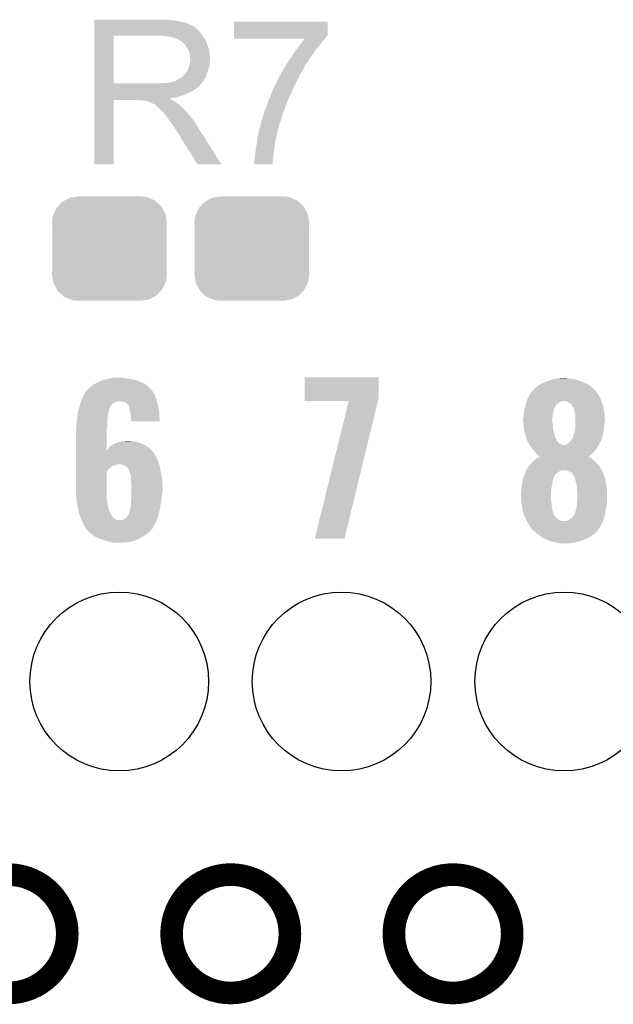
# Model space of a CAD drawing. Extents: x -0.05 to 0.95, y -0.15 to 1.54.
# Tile 22 of 27: x 0.51 to 0.67, y 0.96 to 1.22. Entities that reach past the tile are written whole.
import ezdxf

# ---------------------------------------------------------------- set-up
doc = ezdxf.new("R2010")
doc.units = 0
doc.layers.get('0').update_dxf_attribs({"linetype": 'CONTINUOUS'})
for name, color, linetype in [('AMBIENT_26_CLICK_V100_GKO', 5, 'CONTINUOUS'), ('AMBIENT_26_CLICK_V100_GTO', 14, 'CONTINUOUS'), ('AMBIENT_26_CLICK_V100_GTS', 12, 'CONTINUOUS')]:
    doc.layers.add(name, color=color, linetype=linetype)

# ---------------------------------------------------------------- blocks, each defined once
blk = doc.blocks.new('CUSTOM_62')
for points in [[(-0.01175, 0.01282), (-0.01057, 0.01347), (0.01194, 0.01282), (0.01032, 0.01347)], [(-0.01057, 0.01347), (-0.0092, 0.01369), (0.01032, 0.01347), (0.00976, 0.01369)], [(-0.0092, 0.01369), (-0.00825, 0.01385), (0.00976, 0.01369), (0.00825, 0.01385)], [(-0.01475, 0.00922), (-0.01419, 0.01059), (0.01485, 0.00922), (0.01409, 0.01059)], [(-0.01419, 0.01059), (-0.01358, 0.01127), (0.01409, 0.01059), (0.01371, 0.01127)], [(-0.01358, 0.01127), (-0.01263, 0.01234), (0.01371, 0.01127), (0.01249, 0.01234)], [(-0.01263, 0.01234), (-0.01175, 0.01282), (0.01249, 0.01234), (0.01194, 0.01282)], [(-0.01525, 0.0069), (-0.01508, 0.00841), (0.01525, 0.0069), (0.01499, 0.00841)], [(-0.01508, 0.00841), (-0.01475, 0.00922), (0.01499, 0.00841), (0.01485, 0.00922)], [(-0.0152, 0.00607), (-0.01525, 0.0069), (0.0152, 0.00607), (0.01525, 0.0069)], [(-0.0152, -0.00607), (-0.0152, 0.00607), (0.0152, -0.00607), (0.0152, 0.00607)], [(-0.01525, -0.0069), (-0.0152, -0.00607), (0.01525, -0.0069), (0.0152, -0.00607)], [(-0.01499, -0.00841), (-0.01525, -0.0069), (0.01508, -0.00841), (0.01525, -0.0069)], [(-0.01485, -0.00922), (-0.01499, -0.00841), (0.01475, -0.00922), (0.01508, -0.00841)], [(-0.01409, -0.01059), (-0.01485, -0.00922), (0.01419, -0.01059), (0.01475, -0.00922)], [(-0.01371, -0.01127), (-0.01409, -0.01059), (0.01358, -0.01127), (0.01419, -0.01059)], [(-0.01249, -0.01234), (-0.01371, -0.01127), (0.01263, -0.01234), (0.01358, -0.01127)], [(-0.01194, -0.01282), (-0.01249, -0.01234), (0.01175, -0.01282), (0.01263, -0.01234)], [(-0.01032, -0.01347), (-0.01194, -0.01282), (0.01057, -0.01347), (0.01175, -0.01282)], [(-0.00976, -0.01369), (-0.01032, -0.01347), (0.0092, -0.01369), (0.01057, -0.01347)], [(-0.00825, -0.01385), (-0.00976, -0.01369), (0.00825, -0.01385), (0.0092, -0.01369)]]:
    blk.add_solid(points)
blk = doc.blocks.new('ROUND_32')
blk.add_circle((0, 0), 0.0237)

msp = doc.modelspace()

# ---------------------------------------------------------------- linework, layer by layer
at = {"layer": 'AMBIENT_26_CLICK_V100_GKO', "const_width": 0.006}
for points in [[(0.4944, 0.9803, 1), (0.5258, 0.9803, 1)], [(0.5535, 0.9803, 1), (0.5849, 0.9803, 1)], [(0.6125, 0.9803, 1), (0.6439, 0.9803, 1)]]:
    msp.add_lwpolyline(points, format="xyb", close=True, dxfattribs=at)
at = {"layer": 'AMBIENT_26_CLICK_V100_GTO'}
for points in [[(0.533, 1.2226), (0.533, 1.2227), (0.5529, 1.2226), (0.5518, 1.2227)], [(0.533, 1.2225), (0.533, 1.2226), (0.5541, 1.2225), (0.5529, 1.2226)], [(0.533, 1.2223), (0.533, 1.2225), (0.5555, 1.2223), (0.5541, 1.2225)], [(0.533, 1.222), (0.533, 1.2223), (0.5567, 1.222), (0.5555, 1.2223)], [(0.533, 1.2219), (0.533, 1.222), (0.5573, 1.2219), (0.5567, 1.222)], [(0.5701, 1.2185), (0.5701, 1.2222), (0.5949, 1.2185), (0.5949, 1.2222)], [(0.5701, 1.2222), (0.5701, 1.2222), (0.5949, 1.2222), (0.5701, 1.2222)], [(0.533, 1.2217), (0.533, 1.2219), (0.5578, 1.2217), (0.5573, 1.2219)], [(0.533, 1.2216), (0.533, 1.2217), (0.5579, 1.2216), (0.5579, 1.2217)], [(0.533, 1.2217), (0.533, 1.2217), (0.5579, 1.2217), (0.5578, 1.2217)], [(0.533, 1.2215), (0.533, 1.2216), (0.5583, 1.2215), (0.5579, 1.2216)], [(0.533, 1.2212), (0.533, 1.2215), (0.5588, 1.2212), (0.5583, 1.2215)], [(0.533, 1.2209), (0.533, 1.2212), (0.5594, 1.2209), (0.5588, 1.2212)], [(0.533, 1.2204), (0.533, 1.2209), (0.56, 1.2204), (0.5594, 1.2209)], [(0.533, 1.2197), (0.533, 1.2204), (0.5608, 1.2197), (0.56, 1.2204)], [(0.533, 1.2189), (0.533, 1.2197), (0.5614, 1.2189), (0.5608, 1.2197)], [(0.533, 1.2185), (0.533, 1.2189), (0.56171, 1.2185), (0.5614, 1.2189)], [(0.533, 1.2058), (0.533, 1.2185), (0.5381, 1.2058), (0.5381, 1.2185)], [(0.5517, 1.2184), (0.5502, 1.2185), (0.56179, 1.2184), (0.56171, 1.2185)], [(0.553, 1.2182), (0.5517, 1.2184), (0.56194, 1.2182), (0.56179, 1.2184)], [(0.55373, 1.218), (0.553, 1.2182), (0.5621, 1.218), (0.56194, 1.2182)], [(0.5541, 1.2179), (0.55373, 1.218), (0.5621, 1.2179), (0.5621, 1.218)], [(0.5549, 1.2176), (0.5541, 1.2179), (0.5624, 1.2176), (0.5621, 1.2179)], [(0.5556, 1.2172), (0.5549, 1.2176), (0.56253, 1.2172), (0.5624, 1.2176)], [(0.5561, 1.217), (0.5556, 1.2172), (0.5626, 1.217), (0.56253, 1.2172)], [(0.5564, 1.2167), (0.5561, 1.217), (0.56273, 1.2167), (0.5626, 1.217)], [(0.5701, 1.2181), (0.5701, 1.2185), (0.5945, 1.2181), (0.5949, 1.2185)], [(0.5701, 1.2178), (0.5701, 1.2181), (0.5943, 1.2178), (0.5945, 1.2181)], [(0.5701, 1.2177), (0.5701, 1.2178), (0.59423, 1.2177), (0.5943, 1.2178)], [(0.58784, 1.2164), (0.58833, 1.217), (0.5931, 1.2164), (0.5936, 1.217)], [(0.58833, 1.217), (0.58865, 1.2174), (0.5936, 1.217), (0.594, 1.2174)], [(0.58865, 1.2174), (0.5889, 1.2177), (0.594, 1.2174), (0.59423, 1.2177)], [(0.55684, 1.2163), (0.5565, 1.2167), (0.5629, 1.2163), (0.56273, 1.2167)], [(0.5571, 1.216), (0.55684, 1.2163), (0.56301, 1.216), (0.5629, 1.2163)], [(0.55741, 1.2155), (0.5571, 1.216), (0.5632, 1.2155), (0.56301, 1.216)], [(0.5576, 1.2152), (0.55741, 1.2155), (0.56329, 1.2152), (0.5632, 1.2155)], [(0.558, 1.2145), (0.5576, 1.2152), (0.5635, 1.2145), (0.56329, 1.2152)], [(0.5583, 1.2138), (0.558, 1.2145), (0.56356, 1.2138), (0.5635, 1.2145)], [(0.5852, 1.2127), (0.58624, 1.2143), (0.59043, 1.2127), (0.5915, 1.2143)], [(0.58624, 1.2143), (0.5863, 1.2144), (0.5915, 1.2143), (0.59157, 1.2144)], [(0.5863, 1.2144), (0.58684, 1.2151), (0.59157, 1.2144), (0.5921, 1.2151)], [(0.58684, 1.2151), (0.58729, 1.2157), (0.5921, 1.2151), (0.5926, 1.2157)], [(0.58729, 1.2157), (0.5876, 1.2161), (0.5926, 1.2157), (0.59289, 1.2161)], [(0.5876, 1.2161), (0.58784, 1.2164), (0.59289, 1.2161), (0.5931, 1.2164)], [(0.5584, 1.2131), (0.5583, 1.2138), (0.56363, 1.2131), (0.56356, 1.2138)], [(0.5584, 1.2126), (0.5584, 1.2131), (0.56367, 1.2126), (0.56363, 1.2131)], [(0.5585, 1.2123), (0.5584, 1.2126), (0.5637, 1.2123), (0.56367, 1.2126)], [(0.5584, 1.2115), (0.55841, 1.2116), (0.5636, 1.2115), (0.5636, 1.2116)], [(0.55841, 1.2116), (0.55846, 1.2119), (0.5636, 1.2116), (0.5637, 1.2119)], [(0.55846, 1.2119), (0.5585, 1.2122), (0.5637, 1.2119), (0.5637, 1.2122)], [(0.5585, 1.2122), (0.5585, 1.2123), (0.5637, 1.2122), (0.5637, 1.2123)], [(0.5841, 1.2111), (0.58506, 1.2125), (0.58932, 1.2111), (0.5903, 1.2125)], [(0.58506, 1.2125), (0.5852, 1.2127), (0.5903, 1.2125), (0.59043, 1.2127)], [(0.5575, 1.2088), (0.558, 1.2098), (0.563, 1.2088), (0.56336, 1.2098)], [(0.558, 1.2098), (0.55802, 1.2099), (0.56336, 1.2098), (0.5634, 1.2099)], [(0.55802, 1.2099), (0.5581, 1.2103), (0.5634, 1.2099), (0.56349, 1.2103)], [(0.5581, 1.2103), (0.55827, 1.2108), (0.56349, 1.2103), (0.5636, 1.2108)], [(0.55827, 1.2108), (0.5583, 1.2109), (0.5636, 1.2108), (0.5636, 1.2109)], [(0.5583, 1.2109), (0.5584, 1.2115), (0.5636, 1.2109), (0.5636, 1.2115)], [(0.5826, 1.2086), (0.5829, 1.2091), (0.58789, 1.2086), (0.58818, 1.2091)], [(0.5829, 1.2091), (0.58303, 1.2093), (0.58818, 1.2091), (0.5883, 1.2093)], [(0.58303, 1.2093), (0.5833, 1.2097), (0.5883, 1.2093), (0.5885, 1.2097)], [(0.5833, 1.2097), (0.58376, 1.2105), (0.5885, 1.2097), (0.5889, 1.2105)], [(0.58376, 1.2105), (0.5841, 1.2111), (0.5889, 1.2105), (0.58932, 1.2111)], [(0.5528, 1.206), (0.5544, 1.2064), (0.56158, 1.206), (0.5619, 1.2064)], [(0.5544, 1.2064), (0.5545, 1.2065), (0.5619, 1.2064), (0.56196, 1.2065)], [(0.5545, 1.2065), (0.5548, 1.2066), (0.56196, 1.2065), (0.56202, 1.2066)], [(0.5548, 1.2066), (0.5551, 1.2068), (0.56202, 1.2066), (0.56213, 1.2068)], [(0.5551, 1.2068), (0.5555, 1.207), (0.56213, 1.2068), (0.56225, 1.207)], [(0.5555, 1.207), (0.556, 1.2073), (0.56225, 1.207), (0.56242, 1.2073)], [(0.556, 1.2073), (0.55637, 1.2076), (0.56242, 1.2073), (0.5626, 1.2076)], [(0.55637, 1.2076), (0.5565, 1.2077), (0.5626, 1.2076), (0.56263, 1.2077)], [(0.5565, 1.2077), (0.557, 1.2082), (0.56263, 1.2077), (0.5628, 1.2082)], [(0.557, 1.2082), (0.5574, 1.2088), (0.5628, 1.2082), (0.563, 1.2088)], [(0.581, 1.2054), (0.5818, 1.207), (0.5862, 1.2054), (0.587, 1.207)], [(0.5818, 1.207), (0.58205, 1.2075), (0.587, 1.207), (0.5873, 1.2075)], [(0.58205, 1.2075), (0.5821, 1.2076), (0.5873, 1.2075), (0.58732, 1.2076)], [(0.5821, 1.2076), (0.5822, 1.2079), (0.58732, 1.2076), (0.5874, 1.2079)], [(0.5822, 1.2079), (0.5824, 1.2081), (0.5874, 1.2079), (0.5876, 1.2081)], [(0.5824, 1.2081), (0.5826, 1.2086), (0.5876, 1.2081), (0.58789, 1.2086)], [(0.533, 1.2053), (0.533, 1.2058), (0.561, 1.2053), (0.56142, 1.2058)], [(0.533, 1.2058), (0.533, 1.2058), (0.5502, 1.2058), (0.5381, 1.2058)], [(0.533, 1.2052), (0.533, 1.2053), (0.5609, 1.2052), (0.561, 1.2053)], [(0.533, 1.205), (0.533, 1.2052), (0.5608, 1.205), (0.5609, 1.2052)], [(0.533, 1.2049), (0.533, 1.205), (0.5605, 1.2049), (0.5608, 1.205)], [(0.533, 1.2046), (0.533, 1.2049), (0.5602, 1.2046), (0.5605, 1.2049)], [(0.533, 1.2044), (0.533, 1.2046), (0.5599, 1.2044), (0.5602, 1.2046)], [(0.533, 1.2041), (0.533, 1.2044), (0.5595, 1.2041), (0.5599, 1.2044)], [(0.533, 1.2035), (0.533, 1.2041), (0.5585, 1.2035), (0.5595, 1.2041)], [(0.5502, 1.2058), (0.551, 1.2059), (0.56142, 1.2058), (0.5615, 1.2059)], [(0.5519, 1.2059), (0.5528, 1.206), (0.5615, 1.2059), (0.56158, 1.206)], [(0.58, 1.2031), (0.58043, 1.2041), (0.5852, 1.2031), (0.5856, 1.2041)], [(0.58043, 1.2041), (0.58083, 1.205), (0.5856, 1.2041), (0.586, 1.205)], [(0.58083, 1.205), (0.581, 1.2054), (0.586, 1.205), (0.5862, 1.2054)], [(0.533, 1.2033), (0.533, 1.2035), (0.5579, 1.2033), (0.5585, 1.2035)], [(0.533, 1.2029), (0.533, 1.2033), (0.5572, 1.2029), (0.5579, 1.2033)], [(0.533, 1.2026), (0.533, 1.2029), (0.5565, 1.2026), (0.5572, 1.2029)], [(0.533, 1.2024), (0.533, 1.2026), (0.5556, 1.2024), (0.5565, 1.2026)], [(0.533, 1.2021), (0.533, 1.2024), (0.5548, 1.2021), (0.5556, 1.2024)], [(0.533, 1.202), (0.533, 1.2021), (0.5539, 1.202), (0.5548, 1.2021)], [(0.533, 1.2018), (0.533, 1.202), (0.55291, 1.2018), (0.5539, 1.202)], [(0.533, 1.2017), (0.533, 1.2018), (0.5532, 1.2017), (0.553, 1.2018)], [(0.533, 1.2018), (0.533, 1.2018), (0.553, 1.2018), (0.55291, 1.2018)], [(0.533, 1.2014), (0.533, 1.2017), (0.5535, 1.2014), (0.5532, 1.2017)], [(0.533, 1.1843), (0.533, 1.2014), (0.5381, 1.1843), (0.5381, 1.2014)], [(0.533, 1.2014), (0.533, 1.2014), (0.5381, 1.2014), (0.5447, 1.2014)], [(0.5453, 1.2013), (0.5447, 1.2014), (0.55375, 1.2013), (0.5535, 1.2014)], [(0.5464, 1.2012), (0.5461, 1.2013), (0.554, 1.2012), (0.55375, 1.2013)], [(0.5467, 1.2011), (0.5466, 1.2012), (0.55417, 1.2011), (0.554, 1.2012)], [(0.5477, 1.2009), (0.5468, 1.2011), (0.5545, 1.2009), (0.55417, 1.2011)], [(0.5791, 1.201), (0.57957, 1.2021), (0.5842, 1.201), (0.5847, 1.2021)], [(0.57957, 1.2021), (0.58, 1.2031), (0.5847, 1.2021), (0.5852, 1.2031)], [(0.548, 1.2007), (0.5477, 1.2009), (0.55483, 1.2007), (0.5545, 1.2009)], [(0.5482, 1.2006), (0.548, 1.2007), (0.555, 1.2006), (0.55483, 1.2007)], [(0.5484, 1.2005), (0.5482, 1.2006), (0.55512, 1.2005), (0.555, 1.2006)], [(0.5487, 1.2004), (0.5484, 1.2005), (0.55525, 1.2004), (0.55512, 1.2005)], [(0.5489, 1.2003), (0.5487, 1.2004), (0.55537, 1.2003), (0.55525, 1.2004)], [(0.549, 1.2002), (0.5489, 1.2003), (0.5555, 1.2002), (0.55537, 1.2003)], [(0.5494, 1.1999), (0.5491, 1.2002), (0.5559, 1.1999), (0.5555, 1.2002)], [(0.5495, 1.1998), (0.5494, 1.1999), (0.556, 1.1998), (0.5559, 1.1999)], [(0.55, 1.1994), (0.5495, 1.1998), (0.5564, 1.1994), (0.556, 1.1998)], [(0.5509, 1.1985), (0.55, 1.1994), (0.5573, 1.1985), (0.5564, 1.1994)], [(0.5515, 1.1979), (0.5509, 1.1985), (0.55775, 1.1979), (0.5573, 1.1985)], [(0.5781, 1.1983), (0.5785, 1.1992), (0.58324, 1.1983), (0.58357, 1.1992)], [(0.5785, 1.1992), (0.5787, 1.1998), (0.58357, 1.1992), (0.5838, 1.1998)], [(0.5787, 1.1998), (0.5791, 1.201), (0.5838, 1.1998), (0.5842, 1.201)], [(0.5516, 1.1977), (0.5515, 1.1979), (0.5579, 1.1977), (0.55775, 1.1979)], [(0.5517, 1.1976), (0.5516, 1.1977), (0.55799, 1.1976), (0.5579, 1.1977)], [(0.55222, 1.1969), (0.5517, 1.1976), (0.5586, 1.1969), (0.55799, 1.1976)], [(0.5529, 1.196), (0.55222, 1.1969), (0.55932, 1.196), (0.5586, 1.1969)], [(0.55297, 1.1959), (0.5529, 1.196), (0.5594, 1.1959), (0.55932, 1.196)], [(0.5535, 1.1951), (0.55297, 1.1959), (0.55991, 1.1951), (0.5594, 1.1959)], [(0.5773, 1.1958), (0.5775, 1.1963), (0.58239, 1.1958), (0.58255, 1.1963)], [(0.5775, 1.1963), (0.57787, 1.1974), (0.58255, 1.1963), (0.5829, 1.1974)], [(0.57787, 1.1974), (0.5779, 1.1975), (0.5829, 1.1974), (0.58294, 1.1975)], [(0.5779, 1.1975), (0.5781, 1.1983), (0.58294, 1.1975), (0.58324, 1.1983)], [(0.55373, 1.1948), (0.5535, 1.1951), (0.5601, 1.1948), (0.55991, 1.1951)], [(0.5541, 1.1943), (0.55373, 1.1948), (0.56041, 1.1943), (0.5601, 1.1948)], [(0.5546, 1.1935), (0.5541, 1.1943), (0.56092, 1.1935), (0.56041, 1.1943)], [(0.555, 1.1929), (0.5546, 1.1935), (0.56129, 1.1929), (0.56092, 1.1935)], [(0.5766, 1.1929), (0.57678, 1.1936), (0.58158, 1.1929), (0.5817, 1.1936)], [(0.57678, 1.1936), (0.57689, 1.194), (0.5817, 1.1936), (0.5818, 1.194)], [(0.57689, 1.194), (0.57699, 1.1944), (0.5818, 1.194), (0.582, 1.1944)], [(0.57699, 1.1944), (0.57707, 1.1947), (0.582, 1.1944), (0.582, 1.1947)], [(0.57707, 1.1947), (0.5771, 1.1948), (0.582, 1.1947), (0.5821, 1.1948)], [(0.5771, 1.1948), (0.57712, 1.1949), (0.5821, 1.1948), (0.5821, 1.1949)], [(0.57712, 1.1949), (0.5772, 1.1952), (0.5821, 1.1949), (0.5822, 1.1952)], [(0.5772, 1.1955), (0.5773, 1.1958), (0.58229, 1.1955), (0.58239, 1.1958)], [(0.5772, 1.1952), (0.5772, 1.1955), (0.5822, 1.1952), (0.58229, 1.1955)], [(0.5551, 1.1927), (0.555, 1.1929), (0.56142, 1.1927), (0.56129, 1.1929)], [(0.5554, 1.1924), (0.5551, 1.1927), (0.56161, 1.1924), (0.56142, 1.1927)], [(0.5554, 1.1923), (0.5554, 1.1924), (0.56167, 1.1923), (0.56161, 1.1924)], [(0.5604, 1.1843), (0.5554, 1.1923), (0.5667, 1.1843), (0.56167, 1.1923)], [(0.57613, 1.1902), (0.5762, 1.1908), (0.581, 1.1902), (0.58115, 1.1908)], [(0.5762, 1.1908), (0.57624, 1.191), (0.58115, 1.1908), (0.5812, 1.191)], [(0.57624, 1.191), (0.5764, 1.1918), (0.5812, 1.191), (0.5813, 1.1918)], [(0.5764, 1.1918), (0.57651, 1.1924), (0.5813, 1.1918), (0.5815, 1.1924)], [(0.57651, 1.1924), (0.5766, 1.1929), (0.5815, 1.1924), (0.58158, 1.1929)], [(0.5757, 1.1874), (0.5758, 1.1882), (0.5806, 1.1874), (0.58068, 1.1882)], [(0.5758, 1.1882), (0.57583, 1.1884), (0.58068, 1.1882), (0.5807, 1.1884)], [(0.57583, 1.1884), (0.5759, 1.1889), (0.5807, 1.1884), (0.58078, 1.1889)], [(0.5759, 1.1889), (0.5761, 1.1899), (0.58078, 1.1889), (0.58095, 1.1899)], [(0.5761, 1.1899), (0.57613, 1.1902), (0.58095, 1.1899), (0.581, 1.1902)], [(0.5755, 1.1856), (0.5756, 1.1861), (0.58042, 1.1856), (0.58047, 1.1861)], [(0.5755, 1.1843), (0.5755, 1.1856), (0.5803, 1.1843), (0.58042, 1.1856)], [(0.5756, 1.1867), (0.5757, 1.1874), (0.58053, 1.1867), (0.5806, 1.1874)], [(0.5756, 1.1864), (0.5756, 1.1867), (0.5805, 1.1864), (0.58053, 1.1867)], [(0.5756, 1.1861), (0.5756, 1.1864), (0.58047, 1.1861), (0.5805, 1.1864)], [(0.5667, 1.1843), (0.5667, 1.1843), (0.5667, 1.1843), (0.5604, 1.1843)], [(0.5318, 1.1252), (0.5327, 1.1259), (0.54748, 1.1252), (0.5467, 1.1259)], [(0.5327, 1.1259), (0.5338, 1.1265), (0.5467, 1.1259), (0.54559, 1.1265)], [(0.5338, 1.1265), (0.534, 1.1266), (0.54559, 1.1265), (0.5454, 1.1266)], [(0.534, 1.1266), (0.5346, 1.1269), (0.5454, 1.1266), (0.54462, 1.1269)], [(0.5346, 1.1269), (0.53513, 1.1271), (0.54462, 1.1269), (0.5441, 1.1271)], [(0.53513, 1.1271), (0.5354, 1.1272), (0.5441, 1.1271), (0.54363, 1.1272)], [(0.5354, 1.1272), (0.5363, 1.1274), (0.54363, 1.1272), (0.5427, 1.1274)], [(0.5363, 1.1274), (0.5372, 1.1276), (0.5427, 1.1274), (0.5414, 1.1276)], [(0.5372, 1.1276), (0.5383, 1.1278), (0.5414, 1.1276), (0.5404, 1.1278)], [(0.5888, 1.1226), (0.5888, 1.1279), (0.6085, 1.1226), (0.6085, 1.1279)], [(0.5888, 1.1279), (0.5888, 1.1279), (0.6085, 1.1279), (0.5888, 1.1279)], [(0.6502, 1.1252), (0.6508, 1.1257), (0.66505, 1.1252), (0.6645, 1.1257)], [(0.6508, 1.1257), (0.6517, 1.1262), (0.6645, 1.1257), (0.66357, 1.1262)], [(0.6517, 1.1262), (0.65218, 1.1264), (0.66357, 1.1262), (0.6632, 1.1264)], [(0.65218, 1.1264), (0.6529, 1.1267), (0.6632, 1.1264), (0.66242, 1.1267)], [(0.6529, 1.1267), (0.65342, 1.1269), (0.66242, 1.1267), (0.6619, 1.1269)], [(0.65342, 1.1269), (0.6542, 1.1272), (0.6619, 1.1269), (0.661, 1.1272)], [(0.6542, 1.1272), (0.65462, 1.1273), (0.661, 1.1272), (0.6607, 1.1273)], [(0.65462, 1.1273), (0.65548, 1.1275), (0.6607, 1.1273), (0.6595, 1.1275)], [(0.65548, 1.1275), (0.6559, 1.1276), (0.6595, 1.1275), (0.6586, 1.1276)], [(0.6559, 1.1276), (0.6577, 1.1277), (0.6586, 1.1276), (0.6582, 1.1277)], [(0.5298, 1.1224), (0.53012, 1.123), (0.54932, 1.1224), (0.5491, 1.123)], [(0.53012, 1.123), (0.5306, 1.1239), (0.5491, 1.123), (0.5486, 1.1239)], [(0.5306, 1.124), (0.5311, 1.1245), (0.54853, 1.124), (0.5482, 1.1245)], [(0.5306, 1.1239), (0.5306, 1.124), (0.5486, 1.1239), (0.54853, 1.124)], [(0.5311, 1.1245), (0.5316, 1.125), (0.5482, 1.1245), (0.5477, 1.125)], [(0.5316, 1.125), (0.5318, 1.1252), (0.5477, 1.125), (0.54748, 1.1252)], [(0.64825, 1.1227), (0.6487, 1.1236), (0.6671, 1.1227), (0.6666, 1.1236)], [(0.6487, 1.1236), (0.64925, 1.1242), (0.6666, 1.1236), (0.6661, 1.1242)], [(0.64925, 1.1242), (0.6497, 1.1247), (0.6661, 1.1242), (0.6656, 1.1247)], [(0.6497, 1.1247), (0.6498, 1.1249), (0.6656, 1.1247), (0.66538, 1.1249)], [(0.6498, 1.1249), (0.6502, 1.1252), (0.66538, 1.1249), (0.66505, 1.1252)], [(0.52896, 1.1198), (0.52914, 1.1204), (0.5371, 1.1198), (0.5373, 1.1204)], [(0.52914, 1.1204), (0.52917, 1.1205), (0.5373, 1.1204), (0.5375, 1.1205)], [(0.52917, 1.1205), (0.5292, 1.1206), (0.5375, 1.1205), (0.53755, 1.1206)], [(0.5292, 1.1206), (0.52923, 1.1207), (0.53755, 1.1206), (0.5376, 1.1207)], [(0.52923, 1.1207), (0.5294, 1.1212), (0.5376, 1.1207), (0.5383, 1.1212)], [(0.5294, 1.1212), (0.52947, 1.1214), (0.5383, 1.1212), (0.5389, 1.1214)], [(0.52947, 1.1214), (0.5295, 1.1215), (0.5389, 1.1214), (0.5394, 1.1215)], [(0.5295, 1.1215), (0.52963, 1.1219), (0.54961, 1.1215), (0.5495, 1.1219)], [(0.52963, 1.1219), (0.5298, 1.1224), (0.5495, 1.1219), (0.54932, 1.1224)], [(0.5403, 1.1214), (0.5397, 1.1215), (0.54964, 1.1214), (0.54961, 1.1215)], [(0.5412, 1.1212), (0.5408, 1.1214), (0.5497, 1.1212), (0.54964, 1.1214)], [(0.5416, 1.1209), (0.5412, 1.1212), (0.54979, 1.1209), (0.5497, 1.1212)], [(0.542, 1.1205), (0.5416, 1.1209), (0.5499, 1.1205), (0.54979, 1.1209)], [(0.5421, 1.1204), (0.542, 1.1205), (0.54992, 1.1204), (0.5499, 1.1205)], [(0.5422, 1.1199), (0.5421, 1.1204), (0.55001, 1.1199), (0.54992, 1.1204)], [(0.5888, 1.1216), (0.5888, 1.1226), (0.60826, 1.1216), (0.6085, 1.1226)], [(0.5915, 1.0851), (0.6005, 1.1216), (0.5994, 1.0851), (0.60826, 1.1216)], [(0.64734, 1.1201), (0.64736, 1.1202), (0.6553, 1.1201), (0.6553, 1.1202)], [(0.64736, 1.1202), (0.64748, 1.1207), (0.6553, 1.1202), (0.6557, 1.1207)], [(0.64748, 1.1207), (0.6475, 1.1208), (0.6557, 1.1207), (0.65583, 1.1208)], [(0.6475, 1.1208), (0.64768, 1.1213), (0.65583, 1.1208), (0.6565, 1.1213)], [(0.64768, 1.1213), (0.64771, 1.1214), (0.6565, 1.1213), (0.6568, 1.1214)], [(0.64771, 1.1214), (0.64775, 1.1215), (0.6568, 1.1214), (0.6572, 1.1215)], [(0.64775, 1.1215), (0.64779, 1.1216), (0.6572, 1.1215), (0.6575, 1.1216)], [(0.64779, 1.1216), (0.648, 1.1222), (0.66756, 1.1216), (0.66731, 1.1222)], [(0.648, 1.1222), (0.64825, 1.1227), (0.66731, 1.1222), (0.6671, 1.1227)], [(0.6582, 1.1215), (0.6577, 1.1216), (0.6676, 1.1215), (0.66756, 1.1216)], [(0.6587, 1.1213), (0.6582, 1.1215), (0.66767, 1.1213), (0.6676, 1.1215)], [(0.6594, 1.1209), (0.6587, 1.1213), (0.66781, 1.1209), (0.66767, 1.1213)], [(0.6598, 1.1204), (0.6594, 1.1209), (0.66799, 1.1204), (0.66781, 1.1209)], [(0.66, 1.1202), (0.6598, 1.1204), (0.66806, 1.1202), (0.66799, 1.1204)], [(0.66004, 1.1201), (0.66, 1.1202), (0.6681, 1.1201), (0.66806, 1.1202)], [(0.52845, 1.1174), (0.52852, 1.1178), (0.5365, 1.1174), (0.5366, 1.1178)], [(0.52852, 1.1178), (0.52857, 1.1181), (0.5366, 1.1178), (0.5366, 1.1181)], [(0.52857, 1.1181), (0.52868, 1.1188), (0.5366, 1.1181), (0.5368, 1.1188)], [(0.52868, 1.1188), (0.5287, 1.1189), (0.5368, 1.1188), (0.53682, 1.1189)], [(0.5287, 1.1189), (0.52882, 1.1193), (0.53682, 1.1189), (0.5369, 1.1193)], [(0.52882, 1.1193), (0.52896, 1.1198), (0.5369, 1.1193), (0.5371, 1.1198)], [(0.5424, 1.1192), (0.5422, 1.1199), (0.55014, 1.1192), (0.55001, 1.1199)], [(0.54245, 1.1189), (0.5424, 1.1192), (0.5502, 1.1189), (0.55014, 1.1192)], [(0.5426, 1.1179), (0.54245, 1.1189), (0.55025, 1.1179), (0.5502, 1.1189)], [(0.5427, 1.1172), (0.5426, 1.1179), (0.55029, 1.1172), (0.55025, 1.1179)], [(0.6469, 1.1174), (0.64698, 1.1181), (0.65461, 1.1174), (0.6547, 1.1181)], [(0.64698, 1.1181), (0.647, 1.1183), (0.6547, 1.1181), (0.65473, 1.1183)], [(0.647, 1.1183), (0.64707, 1.1187), (0.65473, 1.1183), (0.6548, 1.1187)], [(0.64707, 1.1187), (0.6472, 1.1195), (0.6548, 1.1187), (0.65507, 1.1195)], [(0.6472, 1.1195), (0.64729, 1.1199), (0.65507, 1.1195), (0.6552, 1.1199)], [(0.64729, 1.1199), (0.64734, 1.1201), (0.6552, 1.1199), (0.6553, 1.1201)], [(0.6602, 1.1197), (0.66004, 1.1201), (0.66817, 1.1197), (0.6681, 1.1201)], [(0.6604, 1.119), (0.6602, 1.1197), (0.66831, 1.119), (0.66817, 1.1197)], [(0.66053, 1.1185), (0.6604, 1.119), (0.6684, 1.1185), (0.66831, 1.119)], [(0.6607, 1.1178), (0.66053, 1.1185), (0.66844, 1.1178), (0.6684, 1.1185)], [(0.6607, 1.1167), (0.6607, 1.1178), (0.6685, 1.1167), (0.66844, 1.1178)], [(0.5282, 1.1149), (0.52823, 1.1151), (0.53638, 1.1149), (0.5364, 1.1151)], [(0.5282, 1.1143), (0.5282, 1.1149), (0.53632, 1.1143), (0.53638, 1.1149)], [(0.52823, 1.1151), (0.5283, 1.1155), (0.5364, 1.1151), (0.5364, 1.1155)], [(0.5283, 1.1155), (0.52833, 1.116), (0.5364, 1.1155), (0.5364, 1.116)], [(0.52833, 1.116), (0.52838, 1.1168), (0.5364, 1.116), (0.5365, 1.1168)], [(0.52838, 1.1168), (0.5284, 1.1171), (0.5365, 1.1168), (0.5365, 1.1171)], [(0.5284, 1.1171), (0.52845, 1.1174), (0.5365, 1.1171), (0.5365, 1.1174)], [(0.5427, 1.1169), (0.5427, 1.1172), (0.5503, 1.1169), (0.55029, 1.1172)], [(0.5427, 1.1162), (0.5427, 1.1169), (0.5504, 1.1162), (0.5503, 1.1169)], [(0.6468, 1.117), (0.64687, 1.1173), (0.6546, 1.117), (0.6546, 1.1173)], [(0.6468, 1.1165), (0.6468, 1.117), (0.6546, 1.1165), (0.6546, 1.117)], [(0.64685, 1.1159), (0.6468, 1.1165), (0.6546, 1.1159), (0.6546, 1.1165)], [(0.64688, 1.1155), (0.64685, 1.1159), (0.6547, 1.1155), (0.6546, 1.1159)], [(0.64687, 1.1173), (0.6469, 1.1174), (0.6546, 1.1173), (0.65461, 1.1174)], [(0.6469, 1.1153), (0.64688, 1.1155), (0.6547, 1.1153), (0.6547, 1.1155)], [(0.64698, 1.1144), (0.6469, 1.1153), (0.6547, 1.1144), (0.6547, 1.1153)], [(0.66063, 1.1146), (0.6607, 1.1153), (0.6683, 1.1146), (0.66839, 1.1153)], [(0.6607, 1.1161), (0.6607, 1.1167), (0.6685, 1.1161), (0.6685, 1.1167)], [(0.6607, 1.1154), (0.6607, 1.1161), (0.6684, 1.1154), (0.6685, 1.1161)], [(0.6607, 1.1153), (0.6607, 1.1154), (0.66839, 1.1153), (0.6684, 1.1154)], [(0.5281, 1.1138), (0.52816, 1.1141), (0.5363, 1.1138), (0.5363, 1.1141)], [(0.5281, 1.1086), (0.5281, 1.1138), (0.5363, 1.1086), (0.5363, 1.1138)], [(0.52816, 1.1141), (0.5282, 1.1143), (0.5363, 1.1141), (0.53632, 1.1143)], [(0.647, 1.1142), (0.64698, 1.1144), (0.65475, 1.1142), (0.6547, 1.1144)], [(0.64718, 1.1133), (0.647, 1.1142), (0.655, 1.1133), (0.65475, 1.1142)], [(0.6472, 1.1132), (0.64718, 1.1133), (0.65502, 1.1132), (0.655, 1.1133)], [(0.6475, 1.1123), (0.6472, 1.1132), (0.65523, 1.1123), (0.65502, 1.1132)], [(0.64759, 1.112), (0.6475, 1.1123), (0.6553, 1.112), (0.65523, 1.1123)], [(0.6601, 1.1121), (0.6602, 1.1127), (0.66784, 1.1121), (0.668, 1.1127)], [(0.6602, 1.1127), (0.6605, 1.1134), (0.668, 1.1127), (0.66814, 1.1134)], [(0.6605, 1.1134), (0.66053, 1.1137), (0.66814, 1.1134), (0.6682, 1.1137)], [(0.66053, 1.1137), (0.6606, 1.1143), (0.6682, 1.1137), (0.66827, 1.1143)], [(0.6606, 1.1143), (0.66063, 1.1146), (0.66827, 1.1143), (0.6683, 1.1146)], [(0.53727, 1.1096), (0.5375, 1.1098), (0.5469, 1.1096), (0.5465, 1.1098)], [(0.5375, 1.1098), (0.53817, 1.1102), (0.5465, 1.1098), (0.5457, 1.1102)], [(0.53817, 1.1102), (0.5385, 1.1104), (0.5457, 1.1102), (0.5452, 1.1104)], [(0.5387, 1.1104), (0.5391, 1.1106), (0.5452, 1.1104), (0.5447, 1.1106)], [(0.5391, 1.1106), (0.5395, 1.1107), (0.5447, 1.1106), (0.54433, 1.1107)], [(0.5395, 1.1107), (0.5401, 1.1109), (0.54433, 1.1107), (0.5436, 1.1109)], [(0.5407, 1.1109), (0.542, 1.111), (0.5427, 1.1109), (0.5424, 1.111)], [(0.542, 1.111), (0.542, 1.111), (0.5424, 1.111), (0.542, 1.111)], [(0.6477, 1.1116), (0.64759, 1.112), (0.65552, 1.1116), (0.6553, 1.112)], [(0.6479, 1.1111), (0.6477, 1.1116), (0.65579, 1.1111), (0.65552, 1.1116)], [(0.64797, 1.1109), (0.6479, 1.1111), (0.6559, 1.1109), (0.65579, 1.1111)], [(0.648, 1.1108), (0.64797, 1.1109), (0.65597, 1.1108), (0.6559, 1.1109)], [(0.6481, 1.1107), (0.648, 1.1108), (0.65605, 1.1107), (0.65597, 1.1108)], [(0.64821, 1.1105), (0.6481, 1.1107), (0.6562, 1.1105), (0.65605, 1.1107)], [(0.64838, 1.1102), (0.64821, 1.1105), (0.6567, 1.1102), (0.6562, 1.1105)], [(0.64849, 1.11), (0.64838, 1.1102), (0.6572, 1.11), (0.6567, 1.1102)], [(0.64854, 1.1099), (0.64849, 1.11), (0.6577, 1.1099), (0.6572, 1.11)], [(0.6486, 1.1098), (0.64854, 1.1099), (0.6668, 1.1098), (0.66686, 1.1099)], [(0.64896, 1.1093), (0.6486, 1.1098), (0.6665, 1.1093), (0.6668, 1.1098)], [(0.6579, 1.1099), (0.6582, 1.11), (0.66686, 1.1099), (0.66692, 1.11)], [(0.6582, 1.11), (0.6587, 1.1103), (0.66692, 1.11), (0.6671, 1.1103)], [(0.6587, 1.1103), (0.659, 1.1106), (0.6671, 1.1103), (0.6672, 1.1106)], [(0.659, 1.1106), (0.6591, 1.1107), (0.6672, 1.1106), (0.6673, 1.1107)], [(0.6591, 1.1107), (0.6595, 1.1111), (0.6673, 1.1107), (0.66748, 1.1111)], [(0.6595, 1.1111), (0.6598, 1.1115), (0.66748, 1.1111), (0.66766, 1.1115)], [(0.6598, 1.1115), (0.65985, 1.1116), (0.66766, 1.1115), (0.6677, 1.1116)], [(0.65985, 1.1116), (0.6601, 1.1121), (0.6677, 1.1116), (0.66784, 1.1121)], [(0.5281, 1.1077), (0.5281, 1.1086), (0.5489, 1.1077), (0.54816, 1.1086)], [(0.5281, 1.1071), (0.5281, 1.1077), (0.5492, 1.1071), (0.5489, 1.1077)], [(0.5281, 1.1064), (0.5281, 1.1071), (0.5496, 1.1064), (0.5492, 1.1071)], [(0.5363, 1.1086), (0.5365, 1.1087), (0.54816, 1.1086), (0.54808, 1.1087)], [(0.5365, 1.1087), (0.53656, 1.1088), (0.54808, 1.1087), (0.548, 1.1088)], [(0.53656, 1.1088), (0.5368, 1.1092), (0.548, 1.1088), (0.54745, 1.1092)], [(0.5368, 1.1092), (0.53727, 1.1096), (0.54745, 1.1092), (0.5469, 1.1096)], [(0.6491, 1.1091), (0.64896, 1.1093), (0.66637, 1.1091), (0.6665, 1.1093)], [(0.64944, 1.1087), (0.6491, 1.1091), (0.6661, 1.1087), (0.66637, 1.1091)], [(0.6497, 1.1084), (0.64944, 1.1087), (0.66584, 1.1084), (0.6661, 1.1087)], [(0.65003, 1.108), (0.6497, 1.1084), (0.6655, 1.108), (0.66584, 1.1084)], [(0.6502, 1.1078), (0.65003, 1.108), (0.6653, 1.1078), (0.6655, 1.108)], [(0.6506, 1.1074), (0.6502, 1.1078), (0.6649, 1.1074), (0.6653, 1.1078)], [(0.6509, 1.1071), (0.6506, 1.1074), (0.6645, 1.1071), (0.6649, 1.1074)], [(0.6512, 1.1069), (0.6509, 1.1071), (0.66424, 1.1069), (0.6645, 1.1071)], [(0.5281, 1.1054), (0.5281, 1.1064), (0.55, 1.1054), (0.5496, 1.1064)], [(0.5281, 1.1048), (0.5281, 1.1054), (0.55018, 1.1048), (0.55, 1.1054)], [(0.5281, 1.1047), (0.5281, 1.1048), (0.539, 1.1047), (0.5395, 1.1048)], [(0.5281, 1.1045), (0.5281, 1.1047), (0.5383, 1.1045), (0.539, 1.1047)], [(0.5281, 1.1042), (0.5281, 1.1045), (0.5376, 1.1042), (0.5383, 1.1045)], [(0.5406, 1.1046), (0.5402, 1.1048), (0.55025, 1.1046), (0.55018, 1.1048)], [(0.5412, 1.1044), (0.5406, 1.1046), (0.55031, 1.1044), (0.55025, 1.1046)], [(0.6484, 1.1044), (0.64857, 1.1046), (0.66695, 1.1044), (0.6668, 1.1046)], [(0.64857, 1.1046), (0.649, 1.1051), (0.6668, 1.1046), (0.6663, 1.1051)], [(0.649, 1.1051), (0.6496, 1.1057), (0.6663, 1.1051), (0.6657, 1.1057)], [(0.6496, 1.1057), (0.64972, 1.1058), (0.6657, 1.1057), (0.6656, 1.1058)], [(0.64972, 1.1058), (0.6503, 1.1063), (0.6656, 1.1058), (0.665, 1.1063)], [(0.6503, 1.1063), (0.65084, 1.1066), (0.665, 1.1063), (0.6646, 1.1066)], [(0.65084, 1.1066), (0.6512, 1.1068), (0.6646, 1.1066), (0.6642, 1.1068)], [(0.6512, 1.1068), (0.6512, 1.1069), (0.6641, 1.1068), (0.66424, 1.1069)], [(0.6512, 1.1068), (0.6512, 1.1068), (0.6642, 1.1068), (0.6641, 1.1068)], [(0.5281, 1.1041), (0.5281, 1.1042), (0.5374, 1.1041), (0.5376, 1.1042)], [(0.5281, 1.1034), (0.5281, 1.1041), (0.5367, 1.1034), (0.5374, 1.1041)], [(0.5281, 1.1028), (0.5281, 1.1034), (0.5363, 1.1028), (0.5367, 1.1034)], [(0.5281, 1.0979), (0.5281, 1.1028), (0.5363, 1.0979), (0.5363, 1.1028)], [(0.54158, 1.1041), (0.5412, 1.1044), (0.5504, 1.1041), (0.55031, 1.1044)], [(0.5417, 1.104), (0.54158, 1.1041), (0.55042, 1.104), (0.5504, 1.1041)], [(0.5418, 1.1039), (0.5418, 1.104), (0.55044, 1.1039), (0.55042, 1.104)], [(0.5422, 1.1031), (0.5418, 1.1039), (0.55059, 1.1031), (0.55044, 1.1039)], [(0.54243, 1.1025), (0.5422, 1.1031), (0.5507, 1.1025), (0.55059, 1.1031)], [(0.5425, 1.1023), (0.54243, 1.1025), (0.55073, 1.1023), (0.5507, 1.1025)], [(0.5427, 1.1017), (0.5425, 1.1023), (0.55083, 1.1017), (0.55073, 1.1023)], [(0.64688, 1.1013), (0.6471, 1.1019), (0.6549, 1.1013), (0.65516, 1.1019)], [(0.6471, 1.1019), (0.64714, 1.102), (0.65516, 1.1019), (0.6552, 1.102)], [(0.64714, 1.102), (0.64746, 1.1028), (0.6552, 1.102), (0.6562, 1.1028)], [(0.64746, 1.1028), (0.6475, 1.1029), (0.6562, 1.1028), (0.6564, 1.1029)], [(0.6475, 1.1029), (0.6476, 1.103), (0.6564, 1.1029), (0.6566, 1.103)], [(0.6476, 1.103), (0.64767, 1.1032), (0.6566, 1.103), (0.6571, 1.1032)], [(0.64767, 1.1032), (0.6477, 1.1033), (0.6571, 1.1032), (0.6574, 1.1033)], [(0.6477, 1.1033), (0.648, 1.1038), (0.66765, 1.1033), (0.6674, 1.1038)], [(0.648, 1.1038), (0.6484, 1.1044), (0.6674, 1.1038), (0.66695, 1.1044)], [(0.6584, 1.1032), (0.6577, 1.1033), (0.6677, 1.1032), (0.66765, 1.1033)], [(0.659, 1.1029), (0.6584, 1.1032), (0.66785, 1.1029), (0.6677, 1.1032)], [(0.65925, 1.1028), (0.659, 1.1029), (0.6679, 1.1028), (0.66785, 1.1029)], [(0.6595, 1.1027), (0.65925, 1.1028), (0.66802, 1.1027), (0.668, 1.1028)], [(0.65925, 1.1028), (0.65925, 1.1028), (0.668, 1.1028), (0.6679, 1.1028)], [(0.6599, 1.1023), (0.6595, 1.1027), (0.6681, 1.1023), (0.66802, 1.1027)], [(0.6601, 1.1019), (0.6599, 1.1023), (0.66826, 1.1019), (0.6681, 1.1023)], [(0.6602, 1.1018), (0.6601, 1.1019), (0.6683, 1.1018), (0.66826, 1.1019)], [(0.5427, 1.1007), (0.5427, 1.1017), (0.551, 1.1007), (0.55083, 1.1017)], [(0.5427, 1.1002), (0.5427, 1.1007), (0.55102, 1.1002), (0.551, 1.1007)], [(0.5428, 1.0989), (0.5427, 1.1002), (0.55109, 1.0989), (0.55102, 1.1002)], [(0.6464, 1.0988), (0.6465, 1.0993), (0.65439, 1.0988), (0.6545, 1.0993)], [(0.6465, 1.0993), (0.6466, 1.0998), (0.6545, 1.0993), (0.65457, 1.0998)], [(0.6466, 1.0998), (0.64662, 1.1), (0.65457, 1.0998), (0.6546, 1.1)], [(0.64662, 1.1), (0.64668, 1.1006), (0.6546, 1.1), (0.6547, 1.1006)], [(0.64668, 1.1006), (0.6467, 1.1008), (0.6547, 1.1006), (0.65475, 1.1008)], [(0.6467, 1.1008), (0.64677, 1.101), (0.65475, 1.1008), (0.6548, 1.101)], [(0.64677, 1.101), (0.64688, 1.1013), (0.6548, 1.101), (0.6549, 1.1013)], [(0.6603, 1.1017), (0.6602, 1.1018), (0.66834, 1.1017), (0.6683, 1.1018)], [(0.6605, 1.1014), (0.6603, 1.1017), (0.66845, 1.1014), (0.66834, 1.1017)], [(0.6605, 1.1013), (0.6605, 1.1014), (0.66849, 1.1013), (0.66845, 1.1014)], [(0.66059, 1.101), (0.6605, 1.1013), (0.6686, 1.101), (0.66849, 1.1013)], [(0.6607, 1.1006), (0.66059, 1.101), (0.66864, 1.1006), (0.6686, 1.101)], [(0.66085, 1.1), (0.6607, 1.1006), (0.6687, 1.1), (0.66864, 1.1006)], [(0.6609, 1.0998), (0.66085, 1.1), (0.66875, 1.0998), (0.6687, 1.1)], [(0.6611, 1.0989), (0.6609, 1.0998), (0.669, 1.0989), (0.66875, 1.0998)], [(0.5282, 1.0956), (0.5281, 1.0979), (0.5363, 1.0956), (0.5363, 1.0979)], [(0.5428, 1.0987), (0.5428, 1.0989), (0.5511, 1.0987), (0.55109, 1.0989)], [(0.5428, 1.0975), (0.5428, 1.0987), (0.5511, 1.0975), (0.5511, 1.0987)], [(0.5428, 1.097), (0.5428, 1.0975), (0.551, 1.097), (0.5511, 1.0975)], [(0.5428, 1.0963), (0.5428, 1.097), (0.5509, 1.0963), (0.551, 1.097)], [(0.6462, 1.0973), (0.64623, 1.0975), (0.6542, 1.0973), (0.6542, 1.0975)], [(0.6462, 1.0967), (0.6462, 1.0973), (0.6542, 1.0967), (0.6542, 1.0973)], [(0.64632, 1.0953), (0.6462, 1.0967), (0.6542, 1.0953), (0.6542, 1.0967)], [(0.64623, 1.0975), (0.6463, 1.0979), (0.6542, 1.0975), (0.65424, 1.0979)], [(0.6463, 1.0979), (0.64636, 1.0984), (0.65424, 1.0979), (0.6543, 1.0984)], [(0.64636, 1.0984), (0.6464, 1.0988), (0.6543, 1.0984), (0.65439, 1.0988)], [(0.6611, 1.0982), (0.6611, 1.0989), (0.66906, 1.0982), (0.669, 1.0989)], [(0.66116, 1.0977), (0.6611, 1.0982), (0.6691, 1.0977), (0.66906, 1.0982)], [(0.6612, 1.0974), (0.66116, 1.0977), (0.6691, 1.0974), (0.6691, 1.0977)], [(0.6612, 1.0953), (0.6612, 1.0974), (0.6691, 1.0953), (0.6691, 1.0974)], [(0.52821, 1.0955), (0.5282, 1.0956), (0.5363, 1.0955), (0.5363, 1.0956)], [(0.52827, 1.0951), (0.52821, 1.0955), (0.5364, 1.0951), (0.5363, 1.0955)], [(0.52841, 1.0941), (0.52827, 1.0951), (0.5365, 1.0941), (0.5364, 1.0951)], [(0.5285, 1.0935), (0.52841, 1.0941), (0.53666, 1.0935), (0.5365, 1.0941)], [(0.5427, 1.0948), (0.5428, 1.096), (0.55071, 1.0948), (0.55086, 1.096)], [(0.5427, 1.0947), (0.5427, 1.0948), (0.5507, 1.0947), (0.55071, 1.0948)], [(0.5427, 1.0939), (0.5427, 1.0947), (0.55056, 1.0939), (0.5507, 1.0947)], [(0.5428, 1.096), (0.5428, 1.0963), (0.55086, 1.096), (0.5509, 1.0963)], [(0.64637, 1.0947), (0.64632, 1.0953), (0.6543, 1.0947), (0.6542, 1.0953)], [(0.6464, 1.0944), (0.64637, 1.0947), (0.65434, 1.0944), (0.6543, 1.0947)], [(0.64648, 1.0939), (0.6464, 1.0944), (0.6544, 1.0939), (0.65434, 1.0944)], [(0.661, 1.0936), (0.66109, 1.0943), (0.6689, 1.0936), (0.669, 1.0943)], [(0.66109, 1.0943), (0.6611, 1.0944), (0.669, 1.0943), (0.66902, 1.0944)], [(0.6611, 1.0944), (0.66114, 1.0948), (0.66902, 1.0944), (0.6691, 1.0948)], [(0.66114, 1.0948), (0.6612, 1.0953), (0.6691, 1.0948), (0.6691, 1.0953)], [(0.52863, 1.093), (0.5285, 1.0935), (0.5368, 1.093), (0.53666, 1.0935)], [(0.5289, 1.0919), (0.52863, 1.093), (0.5372, 1.0919), (0.5368, 1.093)], [(0.5293, 1.0909), (0.5289, 1.0919), (0.5378, 1.0909), (0.5372, 1.0919)], [(0.5418, 1.0911), (0.5422, 1.0917), (0.55, 1.0911), (0.55013, 1.0917)], [(0.5422, 1.092), (0.5424, 1.0925), (0.55019, 1.092), (0.55029, 1.0925)], [(0.5422, 1.0917), (0.5422, 1.092), (0.55013, 1.0917), (0.55019, 1.092)], [(0.5424, 1.0925), (0.5425, 1.093), (0.55029, 1.0925), (0.5504, 1.093)], [(0.5425, 1.093), (0.5427, 1.0939), (0.5504, 1.093), (0.55056, 1.0939)], [(0.64658, 1.0932), (0.64648, 1.0939), (0.6545, 1.0932), (0.6544, 1.0939)], [(0.6467, 1.0924), (0.64658, 1.0932), (0.65468, 1.0924), (0.6545, 1.0932)], [(0.64674, 1.0923), (0.6467, 1.0924), (0.6547, 1.0923), (0.65468, 1.0924)], [(0.64698, 1.0916), (0.64674, 1.0923), (0.6549, 1.0916), (0.6547, 1.0923)], [(0.64702, 1.0915), (0.64698, 1.0916), (0.6549, 1.0915), (0.6549, 1.0916)], [(0.64709, 1.0913), (0.64702, 1.0915), (0.6551, 1.0913), (0.6549, 1.0915)], [(0.6601, 1.091), (0.66037, 1.0914), (0.66838, 1.091), (0.6685, 1.0914)], [(0.66037, 1.0914), (0.6605, 1.0916), (0.6685, 1.0914), (0.66854, 1.0916)], [(0.6605, 1.0917), (0.6606, 1.0919), (0.66856, 1.0917), (0.6686, 1.0919)], [(0.6605, 1.0916), (0.6605, 1.0917), (0.66854, 1.0916), (0.66856, 1.0917)], [(0.6606, 1.0919), (0.6607, 1.0923), (0.6686, 1.0919), (0.66868, 1.0923)], [(0.6607, 1.0923), (0.6609, 1.0929), (0.66868, 1.0923), (0.6688, 1.0929)], [(0.6609, 1.0929), (0.661, 1.0936), (0.6688, 1.0929), (0.6689, 1.0936)], [(0.52946, 1.0905), (0.5293, 1.0909), (0.5381, 1.0905), (0.5378, 1.0909)], [(0.5295, 1.0904), (0.52946, 1.0905), (0.53827, 1.0904), (0.5381, 1.0905)], [(0.52958, 1.0902), (0.5295, 1.0904), (0.5386, 1.0902), (0.53827, 1.0904)], [(0.52967, 1.09), (0.52958, 1.0902), (0.5391, 1.09), (0.5386, 1.0902)], [(0.52992, 1.0894), (0.52967, 1.09), (0.5493, 1.0894), (0.54955, 1.09)], [(0.52967, 1.09), (0.52967, 1.09), (0.5402, 1.09), (0.5391, 1.09)], [(0.53, 1.0892), (0.52992, 1.0894), (0.54919, 1.0892), (0.5493, 1.0894)], [(0.5304, 1.0884), (0.53, 1.0892), (0.54874, 1.0884), (0.54919, 1.0892)], [(0.5402, 1.09), (0.5407, 1.0902), (0.54955, 1.09), (0.54963, 1.0902)], [(0.5407, 1.0902), (0.5411, 1.0904), (0.54963, 1.0902), (0.54971, 1.0904)], [(0.5411, 1.0904), (0.5415, 1.0907), (0.54971, 1.0904), (0.54984, 1.0907)], [(0.5415, 1.0907), (0.5418, 1.0911), (0.54984, 1.0907), (0.55, 1.0911)], [(0.64719, 1.091), (0.64709, 1.0913), (0.6552, 1.091), (0.6551, 1.0913)], [(0.6473, 1.0907), (0.64719, 1.091), (0.6556, 1.0907), (0.6552, 1.091)], [(0.64751, 1.0903), (0.6473, 1.0907), (0.6559, 1.0903), (0.6556, 1.0907)], [(0.64767, 1.09), (0.64751, 1.0903), (0.6564, 1.09), (0.6559, 1.0903)], [(0.64778, 1.0898), (0.64767, 1.09), (0.657, 1.0898), (0.6564, 1.09)], [(0.6481, 1.0892), (0.64778, 1.0898), (0.66772, 1.0892), (0.668, 1.0898)], [(0.64778, 1.0898), (0.64778, 1.0898), (0.6584, 1.0898), (0.657, 1.0898)], [(0.64865, 1.0883), (0.6481, 1.0892), (0.6673, 1.0883), (0.66772, 1.0892)], [(0.6584, 1.0898), (0.6588, 1.09), (0.668, 1.0898), (0.66806, 1.09)], [(0.6588, 1.09), (0.6593, 1.0902), (0.66806, 1.09), (0.66812, 1.0902)], [(0.6593, 1.0902), (0.6597, 1.0905), (0.66812, 1.0902), (0.66822, 1.0905)], [(0.6597, 1.0905), (0.6601, 1.091), (0.66822, 1.0905), (0.66838, 1.091)], [(0.5306, 1.0881), (0.5304, 1.0884), (0.54857, 1.0881), (0.54874, 1.0884)], [(0.5308, 1.0879), (0.5306, 1.0881), (0.54846, 1.0879), (0.54857, 1.0881)], [(0.5308, 1.0878), (0.5308, 1.0879), (0.5484, 1.0878), (0.54846, 1.0879)], [(0.5308, 1.0877), (0.5308, 1.0878), (0.54835, 1.0877), (0.5484, 1.0878)], [(0.53089, 1.0876), (0.5308, 1.0877), (0.5483, 1.0876), (0.54835, 1.0877)], [(0.5314, 1.087), (0.53089, 1.0876), (0.5477, 1.087), (0.5483, 1.0876)], [(0.532, 1.0865), (0.5314, 1.087), (0.5472, 1.0865), (0.5477, 1.087)], [(0.53284, 1.0859), (0.532, 1.0865), (0.5463, 1.0859), (0.5472, 1.0865)], [(0.6489, 1.0879), (0.64865, 1.0883), (0.66702, 1.0879), (0.6673, 1.0883)], [(0.6498, 1.087), (0.6489, 1.0879), (0.6664, 1.087), (0.66702, 1.0879)], [(0.6499, 1.0869), (0.6498, 1.087), (0.6663, 1.0869), (0.6664, 1.087)], [(0.6504, 1.0865), (0.6499, 1.0869), (0.6659, 1.0865), (0.6663, 1.0869)], [(0.6509, 1.0861), (0.6504, 1.0865), (0.66534, 1.0861), (0.6659, 1.0865)], [(0.5334, 1.0855), (0.53284, 1.0859), (0.54561, 1.0855), (0.5463, 1.0859)], [(0.5341, 1.0852), (0.5334, 1.0855), (0.5451, 1.0852), (0.54561, 1.0855)], [(0.5348, 1.0849), (0.5341, 1.0852), (0.54446, 1.0849), (0.5451, 1.0852)], [(0.5363, 1.0845), (0.5348, 1.0849), (0.5436, 1.0845), (0.54446, 1.0849)], [(0.5376, 1.0841), (0.5363, 1.0845), (0.5417, 1.0841), (0.5436, 1.0845)], [(0.5382, 1.084), (0.5376, 1.0841), (0.5407, 1.084), (0.5417, 1.0841)], [(0.65104, 1.086), (0.6509, 1.0861), (0.6652, 1.086), (0.66534, 1.0861)], [(0.65186, 1.0854), (0.65104, 1.086), (0.6643, 1.0854), (0.6652, 1.086)], [(0.652, 1.0853), (0.65186, 1.0854), (0.6641, 1.0853), (0.6643, 1.0854)], [(0.6531, 1.0848), (0.652, 1.0853), (0.6631, 1.0848), (0.6641, 1.0853)], [(0.6541, 1.0844), (0.6531, 1.0848), (0.6619, 1.0844), (0.6631, 1.0848)], [(0.6546, 1.0843), (0.6541, 1.0844), (0.6616, 1.0843), (0.6619, 1.0844)], [(0.6551, 1.0842), (0.6546, 1.0843), (0.66115, 1.0842), (0.6616, 1.0843)], [(0.6559, 1.0839), (0.6551, 1.0842), (0.6598, 1.0839), (0.66115, 1.0842)], [(0.6567, 1.0838), (0.6559, 1.0839), (0.6577, 1.0838), (0.6598, 1.0839)]]:
    msp.add_solid(points, dxfattribs=at)

# ---------------------------------------------------------------- block references
at = {"layer": 'AMBIENT_26_CLICK_V100_GTS'}
for name, p in [('CUSTOM_62', (0.537, 1.162)), ('CUSTOM_62', (0.5748, 1.162)), ('ROUND_32', (0.5396, 1.0472)), ('ROUND_32', (0.5986, 1.0472)), ('ROUND_32', (0.6577, 1.0472))]:
    msp.add_blockref(name, p, dxfattribs=at)

doc.saveas('drawing.dxf')
